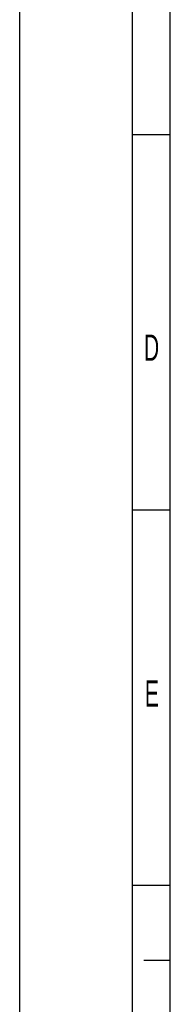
# Model space of a CAD drawing. Header units: millimetres. Extents: x 0 to 841, y 0 to 594.
# Tile 10 of 77: x 0 to 20, y 331 to 462. Entities that reach past the tile are written whole.
import ezdxf

# ---------------------------------------------------------------- set-up
doc = ezdxf.new("R2010")
doc.units = ezdxf.units.MM
doc.header["$LTSCALE"] = 46.255
doc.layers.get('0').update_dxf_attribs({"linetype": 'CONTINUOUS'})
doc.styles.add('TEXTSTYLE_2', font='txt', dxfattribs={"width": 0.6})

msp = doc.modelspace()

# ---------------------------------------------------------------- linework, layer by layer
at = {"color": 7, "linetype": 'CONTINUOUS'}
for p, q in [((0, 0), (0, 594)), ((20, 10), (20, 584)), ((20, 447), (15, 447)), ((20, 397), (15, 397)), ((20, 347), (15, 347)), ((20, 337), (16.5, 337))]:
    msp.add_line(p, q, dxfattribs=at)
at = {"color": 2, "linetype": 'CONTINUOUS'}
msp.add_line((15, 5), (15, 589), dxfattribs=at)

# ---------------------------------------------------------------- texts
at = {"color": 5, "linetype": 'CONTINUOUS', "char_height": 3.5, "width": 2.1, "attachment_point": 1, "line_spacing_factor": 0.9, "style": 'TEXTSTYLE_2'}
for s, insert in [('D', (16.4977, 420.4009)), ('E', (16.6135, 374.3316))]:
    msp.add_mtext(s, dxfattribs=dict(at, insert=insert))

doc.saveas('drawing.dxf')
